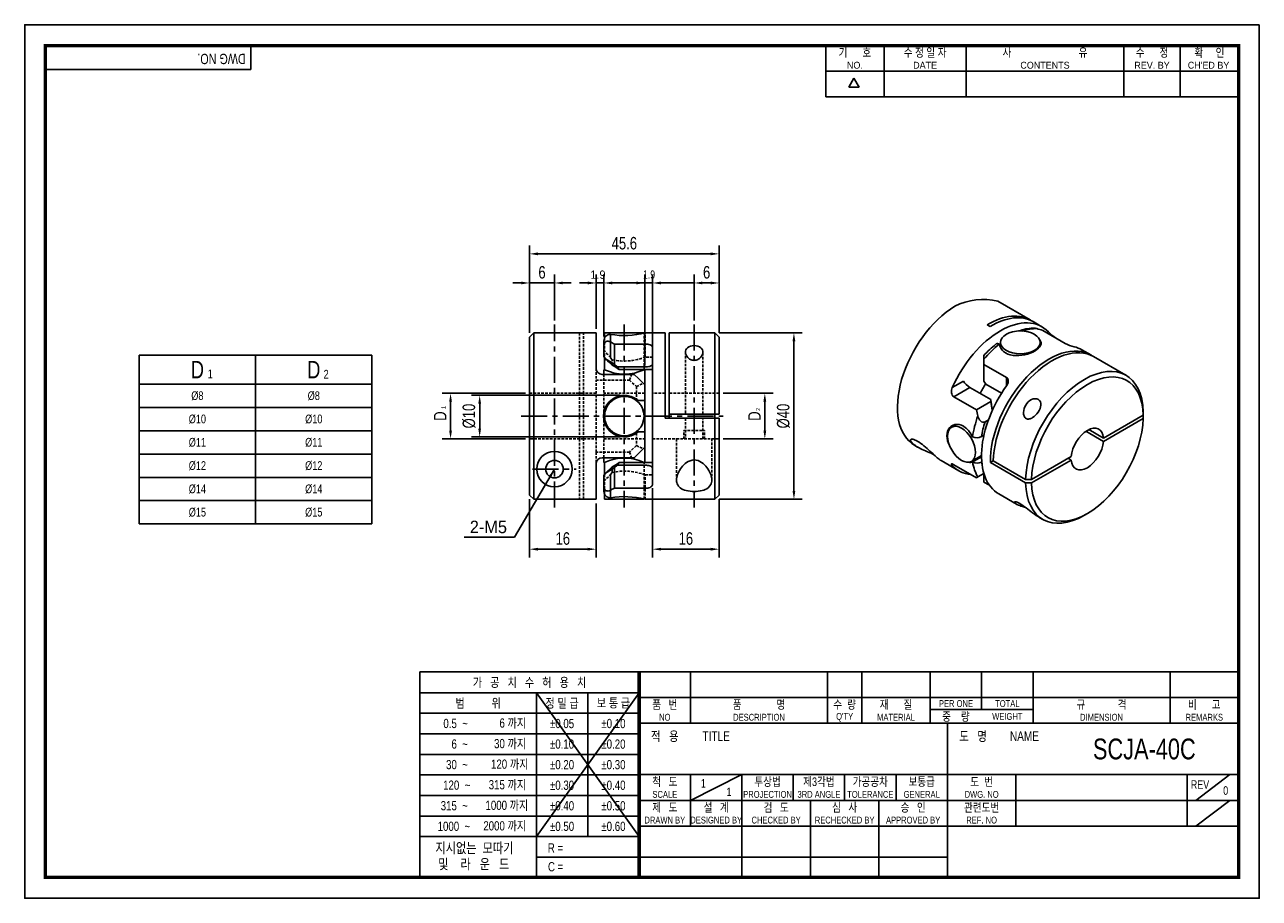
# Model space of a CAD drawing. Header units: millimetres. Extents: x 0 to 297, y 0 to 210.
import ezdxf
from ezdxf.enums import TextEntityAlignment as Align

# ---------------------------------------------------------------- set-up
doc = ezdxf.new("R2010")
doc.units = ezdxf.units.MM
doc.header["$LTSCALE"] = 5
for name, pattern in [('CENTER', [2, 1.25, -0.25, 0.25, -0.25]), ('CENTER2', [1.125, 0.75, -0.125, 0.125, -0.125]), ('DASHED', [0.75, 0.5, -0.25]), ('HIDDEN', [0.375, 0.25, -0.125]), ('HIDDEN2', [0.1875, 0.125, -0.0625]), ('PHANTOM2', [1.25, 0.625, -0.125, 0.125, -0.125, 0.125, -0.125])]:
    doc.linetypes.add(name, pattern=pattern)
doc.layers.get('0').update_dxf_attribs({"linetype": 'CONTINUOUS'})
doc.layers.get('Defpoints').update_dxf_attribs({"linetype": 'CONTINUOUS'})
for name, color, linetype in [('BM', 2, 'CONTINUOUS'), ('C', 1, 'CENTER2'), ('CT', 1, 'CENTER'), ('D', 7, 'CONTINUOUS'), ('DIM', 7, 'CONTINUOUS'), ('H', 3, 'HIDDEN'), ('HD', 4, 'DASHED'), ('P', 4, 'PHANTOM2')]:
    doc.layers.add(name, color=color, linetype=linetype)
doc.styles.get("Standard").update_dxf_attribs({"font": 'Gulim.ttf', "width": 0.8, "height": 3})
doc.dimstyles.new('LIM', dxfattribs={"dimtxt": 2, "dimasz": 2, "dimexe": 2, "dimexo": 1, "dimgap": 1, "dimtad": 1, "dimdec": 3, "dimzin": 9, "dimdsep": 46, "dimtxsty": 'Standard', "dimcen": 3, "dimclrd": 1, "dimclre": 1, "dimadec": 0, "dimazin": 0, "dimtfac": 1, "dimtdec": 3, "dimtmove": 0, "dimatfit": 3, "dimfxl": 0, "dimtolj": 1, "dimtzin": 0, "dimarcsym": 0})

# ---------------------------------------------------------------- blocks, each defined once
blk = doc.blocks.new('*D122')
at = {"layer": 'Defpoints', "color": 0}
for p in [(144.25, 120.92), (109.45, 110.92), (144.25, 110.92)]:
    blk.add_point(p, dxfattribs=at)
at = {"layer": 'DIM', "color": 1, "lineweight": -2}
for p, q in [((143.25, 120.92), (107.45, 120.92)), ((109.45, 118.92), (109.45, 112.92)), ((143.25, 110.92), (107.45, 110.92))]:
    blk.add_line(p, q, dxfattribs=at)
at = {"layer": 'DIM', "color": 1}
for points in [[(109.11, 118.92), (109.78, 118.92), (109.45, 120.92)], [(109.11, 112.92), (109.78, 112.92), (109.45, 110.92)]]:
    blk.add_solid(points, dxfattribs=at)
at = {"layer": 'DIM', "color": 0, "insert": (106.9, 115.92), "char_height": 3, "attachment_point": 5, "rotation": 90}
blk.add_mtext('\\A1;%%C10', dxfattribs=at)
blk = doc.blocks.new('*D123')
at = {"layer": 'Defpoints', "color": 0}
for p in [(167.05, 154.92), (121.45, 134.91), (167.05, 134.92)]:
    blk.add_point(p, dxfattribs=at)
at = {"layer": 'DIM', "color": 1, "lineweight": -2}
for p, q in [((121.45, 135.91), (121.45, 156.92)), ((123.45, 154.92), (165.05, 154.92)), ((167.05, 135.92), (167.05, 156.92))]:
    blk.add_line(p, q, dxfattribs=at)
at = {"layer": 'DIM', "color": 1}
for points in [[(123.45, 155.25), (123.45, 154.58), (121.45, 154.92)], [(165.05, 155.25), (165.05, 154.58), (167.05, 154.92)]]:
    blk.add_solid(points, dxfattribs=at)
at = {"layer": 'DIM', "color": 0, "insert": (144.25, 157.46), "char_height": 3, "attachment_point": 5}
blk.add_mtext('\\A1;45.6', dxfattribs=at)
blk = doc.blocks.new('*D124')
at = {"layer": 'Defpoints', "color": 0}
for p in [(121.45, 96.92), (137.45, 95.92), (137.45, 83.92)]:
    blk.add_point(p, dxfattribs=at)
at = {"layer": 'DIM', "color": 1, "lineweight": -2}
for p, q in [((121.45, 95.92), (121.45, 81.92)), ((137.45, 94.92), (137.45, 81.92)), ((123.45, 83.92), (135.45, 83.92))]:
    blk.add_line(p, q, dxfattribs=at)
at = {"layer": 'DIM', "color": 1}
for points in [[(123.45, 84.26), (123.45, 83.59), (121.45, 83.92)], [(135.45, 84.26), (135.45, 83.59), (137.45, 83.92)]]:
    blk.add_solid(points, dxfattribs=at)
at = {"layer": 'DIM', "color": 0, "insert": (129.45, 86.47), "char_height": 3, "attachment_point": 5}
blk.add_mtext('\\A1;16', dxfattribs=at)
blk = doc.blocks.new('*D125')
at = {"layer": 'Defpoints', "color": 0}
for p in [(127.45, 147.92), (127.45, 137.92), (121.45, 134.91)]:
    blk.add_point(p, dxfattribs=at)
at = {"layer": 'DIM', "color": 1, "lineweight": -2}
for p, q in [((121.45, 135.91), (121.45, 149.92)), ((127.45, 138.92), (127.45, 149.92)), ((119.45, 147.92), (117.45, 147.92)), ((121.45, 147.92), (127.45, 147.92)), ((129.45, 147.92), (131.45, 147.92))]:
    blk.add_line(p, q, dxfattribs=at)
at = {"layer": 'DIM', "color": 1}
for points in [[(119.45, 148.25), (119.45, 147.58), (121.45, 147.92)], [(129.45, 148.25), (129.45, 147.58), (127.45, 147.92)]]:
    blk.add_solid(points, dxfattribs=at)
at = {"layer": 'DIM', "color": 0, "insert": (124.45, 150.46), "char_height": 3, "attachment_point": 5}
blk.add_mtext('\\A1;6', dxfattribs=at)
blk = doc.blocks.new('*D126')
at = {"layer": 'Defpoints', "color": 0}
for p in [(121.45, 121.39), (102.45, 110.44), (121.45, 110.44)]:
    blk.add_point(p, dxfattribs=at)
at = {"layer": 'DIM', "color": 1, "lineweight": -2}
for p, q in [((120.45, 121.39), (100.45, 121.39)), ((102.45, 119.39), (102.45, 112.44)), ((120.45, 110.44), (100.45, 110.44))]:
    blk.add_line(p, q, dxfattribs=at)
at = {"layer": 'DIM', "color": 1}
for points in [[(102.11, 119.39), (102.78, 119.39), (102.45, 121.39)], [(102.11, 112.44), (102.78, 112.44), (102.45, 110.44)]]:
    blk.add_solid(points, dxfattribs=at)
at = {"layer": 'DIM', "color": 0, "insert": (99.94, 115.92), "char_height": 3, "attachment_point": 5, "rotation": 90}
blk.add_mtext('\\A1;D', dxfattribs=at)
blk = doc.blocks.new('*D127')
at = {"layer": 'Defpoints', "color": 0}
for p in [(166.05, 135.92), (166.05, 95.92), (185.05, 95.92)]:
    blk.add_point(p, dxfattribs=at)
at = {"layer": 'DIM', "color": 1, "lineweight": -2}
for p, q in [((167.05, 135.92), (187.05, 135.92)), ((185.05, 133.92), (185.05, 97.92)), ((167.05, 95.92), (187.05, 95.92))]:
    blk.add_line(p, q, dxfattribs=at)
at = {"layer": 'DIM', "color": 1}
for points in [[(184.71, 133.92), (185.38, 133.92), (185.05, 135.92)], [(184.71, 97.92), (185.38, 97.92), (185.05, 95.92)]]:
    blk.add_solid(points, dxfattribs=at)
at = {"layer": 'DIM', "color": 0, "insert": (182.51, 115.92), "char_height": 3, "attachment_point": 5, "rotation": 90}
blk.add_mtext('\\A1;%%C40', dxfattribs=at)
blk = doc.blocks.new('*D128')
at = {"layer": 'Defpoints', "color": 0}
for p in [(151.05, 99.55), (167.05, 96.92), (167.05, 83.92)]:
    blk.add_point(p, dxfattribs=at)
at = {"layer": 'DIM', "color": 1, "lineweight": -2}
for p, q in [((151.05, 98.55), (151.05, 81.92)), ((167.05, 95.92), (167.05, 81.92)), ((153.05, 83.92), (165.05, 83.92))]:
    blk.add_line(p, q, dxfattribs=at)
at = {"layer": 'DIM', "color": 1}
for points in [[(153.05, 84.26), (153.05, 83.59), (151.05, 83.92)], [(165.05, 84.26), (165.05, 83.59), (167.05, 83.92)]]:
    blk.add_solid(points, dxfattribs=at)
at = {"layer": 'DIM', "color": 0, "insert": (159.05, 86.47), "char_height": 3, "attachment_point": 5}
blk.add_mtext('\\A1;16', dxfattribs=at)
blk = doc.blocks.new('*D129')
at = {"layer": 'Defpoints', "color": 0}
for p in [(167.05, 147.92), (161.05, 137.92), (167.05, 134.92)]:
    blk.add_point(p, dxfattribs=at)
at = {"layer": 'DIM', "color": 1, "lineweight": -2}
for p, q in [((161.05, 138.92), (161.05, 149.92)), ((167.05, 135.92), (167.05, 149.92)), ((163.05, 147.92), (165.05, 147.92))]:
    blk.add_line(p, q, dxfattribs=at)
at = {"layer": 'DIM', "color": 1}
for points in [[(163.05, 148.25), (163.05, 147.58), (161.05, 147.92)], [(165.05, 148.25), (165.05, 147.58), (167.05, 147.92)]]:
    blk.add_solid(points, dxfattribs=at)
at = {"layer": 'DIM', "color": 0, "insert": (164.05, 150.46), "char_height": 3, "attachment_point": 5}
blk.add_mtext('\\A1;6', dxfattribs=at)
blk = doc.blocks.new('*D130')
at = {"layer": 'Defpoints', "color": 0}
for p in [(167.05, 121.42), (167.05, 110.42), (178.05, 110.42)]:
    blk.add_point(p, dxfattribs=at)
at = {"layer": 'DIM', "color": 1, "lineweight": -2}
for p, q in [((168.05, 121.42), (180.05, 121.42)), ((178.05, 119.42), (178.05, 112.42)), ((168.05, 110.42), (180.05, 110.42))]:
    blk.add_line(p, q, dxfattribs=at)
at = {"layer": 'DIM', "color": 1}
for points in [[(177.71, 119.42), (178.38, 119.42), (178.05, 121.42)], [(177.71, 112.42), (178.38, 112.42), (178.05, 110.42)]]:
    blk.add_solid(points, dxfattribs=at)
at = {"layer": 'DIM', "color": 0, "insert": (175.54, 115.92), "char_height": 3, "attachment_point": 5, "rotation": 90}
blk.add_mtext('\\A1;D', dxfattribs=at)

msp = doc.modelspace()

# ---------------------------------------------------------------- linework, layer by layer
for p, q in [((54.437, 199.2323), (54.437, 205)), ((192.7139, 192.6407), (192.7139, 205)), ((206.7211, 192.6407), (206.7211, 205)), ((226.4959, 192.6407), (226.4959, 205)), ((264.3976, 192.6407), (264.3976, 205)), ((277.9928, 192.6407), (277.9928, 205)), ((54.437, 199.2323), (5, 199.2323)), ((192.7139, 198.8204), (291.588, 198.8204)), ((198.2565, 194.9765), (199.4924, 197.1172)), ((200.7283, 194.9765), (199.4924, 197.1172)), ((200.7283, 194.9765), (198.2565, 194.9765)), ((192.7139, 192.6407), (291.588, 192.6407)), ((27.5406, 130.5862), (27.5406, 89.9862)), ((27.5406, 130.5862), (83.5406, 130.5862)), ((83.5406, 130.5862), (83.5406, 89.9862)), ((27.5406, 89.9862), (83.5406, 89.9862)), ((95.0758, 54.437), (95.0758, 5)), ((147.8086, 54.437), (95.0758, 54.437)), ((292, 54.437), (147.8086, 54.437)), ((147.8086, 54.437), (147.8086, 5)), ((160.1679, 54.437), (160.1679, 42.0778)), ((193.1259, 54.437), (193.1259, 42.0778)), ((201.3654, 54.437), (201.3654, 42.0778)), ((217.8444, 54.437), (217.8444, 42.0778)), ((230.2037, 54.437), (230.2037, 45.3736)), ((242.563, 54.437), (242.563, 42.0778)), ((275.521, 54.437), (275.521, 42.0778)), ((147.8086, 49.4295), (95.0758, 49.4295)), ((147.8086, 49.4295), (123.0901, 14.8235)), ((123.0901, 49.4295), (147.8086, 14.8235)), ((123.0901, 49.4295), (123.0901, 5)), ((135.4493, 49.4295), (135.4493, 14.8235)), ((147.8086, 48.2574), (292, 48.2574)), ((217.8444, 45.3736), (242.563, 45.3736)), ((147.8086, 44.4858), (95.0758, 44.4858)), ((147.8086, 42.0778), (292, 42.0778)), ((221.9642, 5), (221.9642, 42.0778)), ((147.8086, 39.5421), (95.0758, 39.5421)), ((147.8086, 34.5984), (95.0758, 34.5984)), ((147.8086, 29.7185), (292, 29.7185)), ((160.1679, 23.5389), (172.5271, 29.7185)), ((160.1679, 29.7185), (160.1679, 17.3593)), ((172.5271, 29.7185), (172.5271, 5)), ((184.8864, 29.7185), (184.8864, 23.5389)), ((197.2457, 29.7185), (197.2457, 23.5389)), ((209.6049, 29.7185), (209.6049, 23.5389)), ((238.4432, 29.7185), (238.4432, 17.3593)), ((279.6407, 29.7185), (279.6407, 17.3593)), ((281.7006, 23.5389), (289.9401, 29.7185)), ((147.8086, 29.6547), (95.0758, 29.6547)), ((147.8086, 24.711), (95.0758, 24.711)), ((147.8086, 23.5389), (221.9642, 23.5389)), ((189.0061, 23.5389), (189.0061, 5)), ((205.4852, 23.5389), (205.4852, 5)), ((221.9642, 23.5389), (292, 23.5389)), ((281.7006, 17.3593), (289.9401, 23.5389)), ((147.8086, 19.7673), (95.0758, 19.7673)), ((147.8086, 17.3593), (292, 17.3593)), ((147.8086, 14.8235), (95.0758, 14.8235)), ((147.8086, 9.8798), (123.0901, 9.8798)), ((147.8086, 9.8798), (221.9642, 9.8798))]:
    msp.add_line(p, q)
at = {"color": 4}
for p, q in [((55.5406, 130.5862), (55.5406, 89.9862)), ((27.5406, 123.5862), (83.5406, 123.5862))]:
    msp.add_line(p, q, dxfattribs=at)
at = {"color": 1}
for p, q in [((27.5406, 117.9862), (83.5406, 117.9862)), ((27.5406, 112.3862), (83.5406, 112.3862)), ((27.5406, 106.7862), (83.5406, 106.7862)), ((27.5406, 101.1862), (83.5406, 101.1862)), ((27.5406, 95.5862), (83.5406, 95.5862))]:
    msp.add_line(p, q, dxfattribs=at)
msp.add_lwpolyline([(297, 210), (0, 210), (0, 0), (297, 0)], close=True)
msp.add_lwpolyline([(292, 205, 0.8, 0.8, 0), (5, 205, 0.8, 0.8, 0), (5, 5, 0.8, 0.8, 0), (292, 5, 0.8, 0.8, 0)], format="xyseb", close=True)
at = {"const_width": 0.824}
msp.add_lwpolyline([(147.8086, 5), (147.8086, 54.437)], dxfattribs=at)
at = {"layer": 'BM', "linetype": 'Continuous'}
for p, q in [((241.8744, 139.035), (234.0962, 143.5258)), ((232.2279, 137.427), (231.5208, 137.8352)), ((244.7028, 137.402), (242.5815, 138.6268)), ((121.4469, 134.9105), (122.4469, 135.9108)), ((121.4469, 96.9237), (121.4469, 134.9105)), ((133.4469, 135.9171), (122.4469, 135.9171)), ((122.4517, 135.9108), (122.4469, 135.9171)), ((122.4469, 135.9108), (122.4469, 95.9233)), ((122.4517, 135.9108), (122.4469, 135.9108)), ((133.4469, 135.9171), (133.4469, 135.9108)), ((134.4469, 135.9108), (133.4469, 135.9108)), ((137.4469, 135.9171), (134.4469, 135.9171)), ((134.4469, 135.9108), (134.4469, 135.9171)), ((137.4469, 127.4171), (137.4469, 135.9171)), ((139.3469, 132.8286), (139.3469, 134.033)), ((139.4969, 135.9171), (148.9969, 135.9171)), ((139.4969, 135.9171), (139.4969, 134.6879)), ((140.8469, 135.5624), (140.9397, 135.5624)), ((148.9969, 135.8562), (148.9969, 135.9171)), ((154.0469, 135.9171), (149.24, 135.9171)), ((154.0469, 135.9171), (154.0469, 115.4171)), ((166.0469, 135.9171), (155.0469, 135.9171)), ((155.0469, 116.4171), (155.0469, 135.9171)), ((166.0469, 135.9171), (166.0469, 116.4171)), ((167.0469, 134.9171), (166.0469, 135.9171)), ((167.0469, 116.4171), (167.0469, 134.9171)), ((244.8852, 136.5098), (250.3299, 133.3663)), ((245.8896, 135.9299), (246.2733, 136.1514)), ((139.3469, 130.2111), (139.3469, 132.8286)), ((141.8469, 133.2376), (141.8469, 128.3135)), ((149.5469, 133.2376), (141.8469, 133.2376)), ((151.0469, 132.2802), (151.0469, 99.554)), ((234.4553, 133.2029), (234.521, 133.165)), ((234.7611, 133.6354), (234.7611, 132.3415)), ((244.2611, 132.6563), (244.2611, 133.6354)), ((256.4408, 130.6251), (254.3195, 131.8499)), ((139.3469, 130.2111), (139.6822, 129.6453)), ((139.4969, 129.958), (139.4969, 127.065)), ((141.3469, 128.1419), (139.6822, 129.6453)), ((141.8469, 128.3135), (142.486, 127.7493)), ((142.486, 127.7493), (149.5469, 127.7493)), ((143.038, 127.0945), (142.486, 127.7493)), ((230.743, 129.6023), (230.743, 130.5021)), ((230.743, 129.6023), (230.743, 128.3449)), ((236.1877, 125.2014), (230.743, 128.3449)), ((230.743, 128.3449), (230.743, 124.3244)), ((264.9261, 125.7261), (257.1479, 130.2169)), ((146.6469, 125.9171), (138.9469, 125.9171)), ((139.3469, 125.9171), (139.3469, 127.0671)), ((139.5017, 127.0671), (139.3469, 127.0671)), ((151.0469, 127.0945), (143.0379, 127.0945)), ((147.6469, 124.9171), (146.6469, 125.9171)), ((147.6469, 124.9171), (149.1469, 123.4171)), ((149.1469, 127.0671), (148.9901, 127.0671)), ((148.9969, 127.0641), (148.9969, 127.0945)), ((149.1469, 123.4255), (149.1469, 127.0671)), ((236.1877, 123.1949), (236.1877, 125.2014)), ((149.1469, 123.4171), (149.1469, 119.6671)), ((223.1324, 122.791), (225.8164, 124.3406)), ((227.3969, 122.8037), (223.516, 120.563)), ((232.3897, 119.921), (227.3969, 122.8037)), ((230.743, 124.3244), (231.1949, 123.6028)), ((231.1949, 123.6028), (234.9882, 121.4127)), ((147.5541, 119.6671), (147.6469, 119.6671)), ((149.1469, 119.6671), (147.6469, 119.6671)), ((149.1469, 112.1671), (149.1469, 119.6671)), ((209.9541, 118.8568), (209.9541, 118.0403)), ((228.9608, 117.4195), (223.516, 120.563)), ((228.9608, 117.4195), (232.4426, 119.4298)), ((232.4214, 119.6608), (232.3897, 119.921)), ((232.4426, 119.4298), (232.3897, 119.921)), ((232.5448, 118.7817), (232.4228, 119.661)), ((139.3469, 114.9395), (139.3469, 116.8751)), ((155.0469, 116.4171), (166.0469, 116.4171)), ((155.0469, 115.4171), (155.0469, 116.4171)), ((167.0469, 116.4171), (166.0469, 116.4171)), ((269.0636, 116.1597), (259.5062, 110.6417)), ((269.0636, 116.1597), (269.0638, 116.9763)), ((269.0636, 115.3432), (269.0638, 116.1598)), ((154.0469, 115.4171), (166.0469, 115.4171)), ((166.0469, 95.9171), (166.0469, 115.4171)), ((166.0469, 115.4171), (167.0469, 115.4171)), ((167.0469, 115.4171), (167.0469, 96.9171)), ((224.1146, 113.901), (222.994, 113.2541)), ((231.8367, 114.9975), (231.0177, 114.5246)), ((269.0636, 115.3432), (259.5062, 109.8252)), ((147.6469, 112.1671), (147.5541, 112.1671)), ((147.6469, 112.1671), (149.1469, 112.1671)), ((149.1469, 112.1671), (149.1469, 108.4171)), ((227.9584, 110.997), (228.024, 110.9591)), ((230.1661, 110.9711), (230.7534, 111.3102)), ((259.5062, 109.8252), (255.2796, 112.2654)), ((259.5062, 110.6417), (255.9867, 112.6736)), ((149.1469, 108.4171), (147.6469, 106.9171)), ((149.1469, 104.7671), (149.1469, 108.4171)), ((214.0962, 108.8847), (214.7987, 108.4791)), ((137.4469, 104.4171), (137.4469, 95.9171)), ((138.9469, 105.9171), (146.6469, 105.9171)), ((139.3469, 104.7671), (139.3469, 105.9171)), ((139.3469, 104.7671), (139.5038, 104.7671)), ((139.4969, 104.7701), (139.4969, 101.8762)), ((142.486, 104.0849), (141.8469, 103.5207)), ((143.038, 104.7397), (142.486, 104.0849)), ((149.5469, 104.0849), (142.486, 104.0849)), ((143.0379, 104.7397), (151.0469, 104.7397)), ((146.6469, 105.9171), (147.6469, 106.9171)), ((148.9922, 104.7671), (149.1469, 104.7671)), ((148.9969, 104.7397), (148.9969, 104.7692)), ((220.4573, 105.2122), (224.7028, 102.761)), ((223.516, 104.2331), (223.1324, 104.0116)), ((223.516, 104.2331), (228.9608, 101.0896)), ((227.744, 105.0268), (230.1775, 106.4318)), ((230.1785, 106.1551), (227.9584, 104.8733)), ((228.024, 104.8354), (227.9584, 104.8733)), ((230.1661, 104.8474), (230.238, 104.8889)), ((232.3031, 104.7339), (233.0102, 105.1422)), ((232.3031, 104.7339), (240.7884, 99.835)), ((233.0102, 105.1422), (240.7884, 100.6515)), ((251.7602, 106.1696), (242.2028, 100.6516)), ((242.2028, 99.8351), (251.7602, 105.3531)), ((251.0531, 105.7613), (251.7602, 105.3531)), ((139.6822, 102.1889), (139.3469, 101.6231)), ((139.3469, 99.0056), (139.3469, 101.6231)), ((141.3469, 103.6922), (139.6822, 102.1889)), ((141.8469, 103.5207), (141.8469, 98.5966)), ((228.9608, 101.0896), (229.286, 101.2774)), ((230.7535, 102.1247), (229.286, 101.2774)), ((230.743, 102.1186), (230.743, 100.0606)), ((139.3469, 97.8011), (139.3469, 99.0056)), ((149.5469, 98.5966), (141.8469, 98.5966)), ((232.072, 99.2933), (230.743, 100.0606)), ((242.2028, 100.6516), (240.7884, 100.6515)), ((240.7884, 99.835), (242.2028, 99.8351)), ((122.4469, 95.9233), (121.4469, 96.9237)), ((134.4469, 95.9233), (122.4469, 95.9233)), ((134.4469, 95.9171), (134.4469, 95.9233)), ((134.4469, 95.9171), (137.4469, 95.9171)), ((139.4969, 97.1446), (139.4969, 95.9171)), ((139.4969, 95.9171), (148.9969, 95.9171)), ((140.8469, 96.2718), (140.9397, 96.2718)), ((148.9969, 95.9171), (148.9969, 95.9782)), ((149.2439, 95.9171), (166.0469, 95.9171)), ((166.0469, 95.9171), (167.0469, 96.9171)), ((234.3195, 97.2088), (238.565, 94.7577)), ((254.9261, 92.0757), (255.6332, 92.4839)), ((244.2236, 91.4907), (244.9261, 91.0851))]:
    msp.add_line(p, q, dxfattribs=at)
at = {"layer": 'BM', "linetype": 'HIDDEN2'}
for p, q in [((141.8469, 133.2376), (149.5469, 133.2376)), ((141.3469, 128.1419), (139.6822, 129.6453)), ((158.5469, 112.4171), (163.5469, 112.4171))]:
    msp.add_line(p, q, dxfattribs=at)
at = {"layer": 'BM', "linetype": 'Continuous'}
for centre, radius in [((144.2469, 115.9171), 4.75), ((127.4469, 103.1671), 4.25), ((127.4469, 103.1671), 2.1)]:
    msp.add_circle(centre, radius, dxfattribs=at)
at = {"layer": 'BM', "linetype": 'HIDDEN2'}
msp.add_circle((144.2469, 115.9171), 4.75, dxfattribs=at)
at = {"layer": 'BM'}
msp.add_arc((230.5937, 128.4778), 15.4502, 76.897397, 116.32289, dxfattribs=at)
at = {"layer": 'BM', "linetype": 'Continuous'}
for centre, radius, start, end in [((243.1006, 125.4354), 11.6474, 92.746777, 110.082345), ((140.8611, 134.0483), 1.5142, 90.534352, 180.575691), ((131.8469, 115.9171), 20, 60, 63.256316), ((144.2627, 155.1925), 19.9094, 260.392077, 284.497884), ((252.9073, 142.3552), 9.0828, 223.080599, 237.378981), ((250.1613, 112.7562), 26.303, 128.888916, 137.585506), ((254.5068, 141.4318), 9.0828, 242.621019, 256.919401), ((132.7308, 115.9214), 15.384, 53.660446, 63.137018), ((134.017, 114.4197), 15.5572, 54.55986, 61.890574), ((138.9469, 127.4171), 1.5, 180, 270), ((144.2469, 137.0852), 11.0871, 244.632374, 295.367617), ((144.2469, 115.9171), 5, 48.590378, 311.409622), ((260.0222, 122.8621), 27.7924, 187.094008, 191.506367), ((139.6868, 115.9171), 26.3601, 358.913147, 1.086853), ((257.7927, 122.9156), 25.5838, 189.26626, 192.514666), ((229.0833, 113.0595), 2.3524, 243.236412, 297.404484), ((138.9469, 104.4171), 1.5, 90, 180), ((144.2469, 94.749), 11.0871, 64.632374, 115.367617), ((134.0191, 117.4109), 15.5531, 298.10898, 305.441641), ((229.0834, 106.9273), 2.3449, 243.142229, 297.498668), ((132.7308, 115.9128), 15.384, 296.862982, 306.339547), ((131.8469, 115.9171), 20, 296.743684, 300), ((140.8608, 97.7857), 1.514, 179.416408, 269.473549), ((144.2627, 76.6418), 19.9093, 75.502059, 99.607977)]:
    msp.add_arc(centre, radius, start, end, dxfattribs=at)
for centre, major_axis, ratio, start_param, end_param in [((224.0962, 126.2052), (10, 17.3205), 0.57735027, 0.81040077, 3.14159265), ((231.8744, 121.7145), (-10, -17.3205), 0.57735027, 3.10622994, 3.95199342), ((232.5815, 121.3063), (-10, -17.3205), 0.57735027, 3.14159265, 3.95199342), ((234.7028, 120.0815), (-10, -17.3205), 0.57735027, 2.96879864, 4.885183), ((237.107, 118.6935), (10, 17.3205), 0.57735027, 0.31863282, 0.5766682), ((230.743, 122.3677), (28.2843, 0), 0.57735027, 1.04719755, 1.10403099), ((237.107, 118.6935), (10, 17.3205), 0.57735027, 0.97401455, 1.2521635), ((246.4408, 113.3046), (-10, -17.3205), 0.57735027, 3.10622994, 5.52278975), ((247.1479, 112.8964), (-10, -17.3205), 0.57735027, 3.14159265, 5.47278454), ((244.3195, 114.5293), (-10, -17.3205), 0.57735027, 3.14159265, 3.31438667), ((149.5469, 128.4844), (1.5, 0), 0.4901041, 4.71238898, 6.28318531), ((254.9261, 108.4056), (-10, -17.3205), 0.57735027, 2.3811971, 5.47278454), ((255.6332, 107.9974), (-9.5, -16.4545), 0.57735027, 2.38251332, 5.47146832), ((226.877, 123.7283), (-1.1455, 1.0647), 0.27082563, 0.70231742, 2.27311374), ((236.0463, 119.3059), (-5.575, -9.6562), 0.57735027, 4.5941838, 4.82884327), ((244.3195, 114.5293), (10, 17.3205), 0.57735027, 1.39800231, 3.14159265), ((241.9153, 115.9174), (-10, -17.3205), 0.57735027, 5.0310218, 5.30917076), ((248.2793, 112.2432), (-14.1421, 24.4949), 0.57735027, 1.04719755, 1.10403099), ((244.1976, 114.5997), (24.7711, 3.4225), 0.64948345, 6.16868739, 6.2186926), ((242.976, 115.305), (-9.25, -16.0215), 0.57735027, 5.08036487, 5.29367001), ((255.6332, 107.9974), (9.5, 16.4545), 0.57735027, 2.38251332, 5.47146832), ((255.6332, 107.9974), (-2.75, -4.7631), 0.57735027, 2.44722927, 5.40675237), ((255.6332, 107.9974), (2.75, 4.7631), 0.57735027, 2.44722927, 5.40675237), ((149.5469, 103.3498), (-1.5, 0), 0.4901041, 3.14159265, 4.71238898), ((234.7028, 120.0815), (10, 17.3205), 0.57735027, 2.96879864, 3.40339204), ((241.9153, 115.9174), (-10, -17.3205), 0.57735027, 5.68640353, 5.96455248), ((242.976, 115.305), (-9.25, -16.0215), 0.57735027, 5.70190428, 5.75003161), ((254.9261, 108.4056), (10, 17.3205), 0.57735027, 2.3811971, 3.92699082)]:
    msp.add_ellipse(centre, major_axis=major_axis, ratio=ratio, start_param=start_param, end_param=end_param, dxfattribs=at)
for centre, major_axis in [((239.5111, 133.6354), (-4.75, 0)), ((225.369, 109.1405), (2.375, -4.1136))]:
    msp.add_ellipse(centre, major_axis=major_axis, ratio=0.57735027, dxfattribs=at)
for points, knots in [([(242.5423, 137.0727), (242.6283, 137.0764), (242.7148, 137.0753), (243.0315, 137.056), (243.254, 137.0139), (243.4709, 136.9508)], [0.655651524, 0.655651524, 0.655651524, 0.655651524, 0.75, 0.75, 1, 1, 1, 1]), ([(140.8469, 133.7777), (140.5402, 133.9323), (140.2024, 133.9933), (139.7382, 133.7822), (139.5952, 133.6572), (139.3946, 133.2892), (139.3469, 133.0605), (139.3469, 132.8286)], [0, 0, 0, 0, 0.5, 0.5, 0.75, 0.75, 1, 1, 1, 1]), ([(244.0717, 134.3665), (244.1136, 134.3198), (244.1526, 134.273), (244.5253, 133.7862), (244.5989, 133.3262), (244.202, 132.4336), (243.7295, 131.9888), (242.3685, 131.2022), (241.4994, 130.8688), (239.6308, 130.4568), (238.6426, 130.3863), (236.8639, 130.622), (236.0548, 130.9415), (234.9217, 131.887), (234.5806, 132.5179), (234.521, 133.165)], [0.236634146, 0.236634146, 0.236634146, 0.236634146, 0.25, 0.25, 0.375, 0.375, 0.5, 0.5, 0.625, 0.625, 0.75, 0.75, 0.875, 0.875, 1, 1, 1, 1]), ([(239.1002, 136.3754), (239.1688, 136.3995), (239.2446, 136.4101), (239.3242, 136.4061), (239.374, 136.4037), (239.4257, 136.3956), (239.4785, 136.3822)], [0.577237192, 0.577237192, 0.577237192, 0.577237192, 0.734263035, 0.734263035, 0.734263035, 0.831446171, 0.831446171, 0.831446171, 0.831446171]), ([(149.5469, 133.2376), (149.9825, 133.2376), (150.3928, 133.1237), (150.9213, 132.7654), (151.0469, 132.5295), (151.0469, 132.2802)], [0, 0, 0, 0, 0.5, 0.5, 1, 1, 1, 1]), ([(161.0469, 129.314), (160.7239, 129.314), (160.4146, 129.3996), (159.8892, 129.6659), (159.6744, 129.8404), (159.1512, 130.4126), (158.9708, 130.8411), (158.9273, 131.6544), (159.076, 132.0489), (159.7944, 132.6458), (160.4013, 132.8438), (161.6726, 132.8476), (162.2853, 132.6529), (163.0132, 132.0574), (163.1651, 131.6632), (163.1253, 130.8466), (162.941, 130.4122), (162.4248, 129.8455), (162.208, 129.6683), (161.684, 129.4013), (161.37, 129.314), (161.0469, 129.314)], [0, 0, 0, 0, 0.0625, 0.0625, 0.125, 0.125, 0.25, 0.25, 0.375, 0.375, 0.5, 0.5, 0.625, 0.625, 0.75, 0.75, 0.875, 0.875, 0.9375, 0.9375, 1, 1, 1, 1]), ([(234.4553, 133.2029), (234.3139, 133.2845), (234.1735, 133.3318), (233.9811, 133.3481), (233.9189, 133.3444), (233.8033, 133.3192), (233.7501, 133.298), (233.6827, 133.2567), (233.6648, 133.244), (233.6475, 133.2302)], [0, 0, 0, 0, 0.25, 0.25, 0.375, 0.375, 0.5, 0.5, 0.547724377, 0.547724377, 0.547724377, 0.547724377]), ([(236.1877, 125.2014), (236.2647, 125.1569), (236.3318, 125.1031), (236.4471, 124.9779), (236.4952, 124.9058), (236.605, 124.6743), (236.6348, 124.4948), (236.616, 124.122), (236.5687, 123.9295), (236.4157, 123.5504), (236.3132, 123.3691), (236.1877, 123.1949)], [0, 0, 0, 0, 0.125, 0.125, 0.25, 0.25, 0.5, 0.5, 0.75, 0.75, 1, 1, 1, 1]), ([(223.516, 120.563), (223.439, 120.6075), (223.3685, 120.6633), (223.2397, 120.7963), (223.1814, 120.8743), (223.0338, 121.1277), (222.9684, 121.3277), (222.9082, 121.7461), (222.9127, 121.9633), (222.9816, 122.391), (223.0442, 122.5953), (223.1324, 122.791)], [0, 0, 0, 0, 0.125, 0.125, 0.25, 0.25, 0.5, 0.5, 0.75, 0.75, 1, 1, 1, 1]), ([(240.89, 115.3229), (240.6616, 115.4548), (240.497, 115.6822), (240.3005, 116.2151), (240.2658, 116.513), (240.2989, 117.4265), (240.4971, 118.0381), (241.1528, 119.1163), (241.6291, 119.5919), (242.7452, 120.1372), (243.4012, 120.1819), (244.3044, 119.6685), (244.5142, 119.1304), (244.4214, 117.9963), (244.1572, 117.3978), (243.439, 116.349), (242.9785, 115.8789), (242.2142, 115.3964), (241.9418, 115.2714), (241.3957, 115.166), (241.1184, 115.191), (240.89, 115.3229)], [0, 0, 0, 0, 0.0625, 0.0625, 0.125, 0.125, 0.25, 0.25, 0.375, 0.375, 0.5, 0.5, 0.625, 0.625, 0.75, 0.75, 0.875, 0.875, 0.9375, 0.9375, 1, 1, 1, 1]), ([(229.286, 115.9743), (229.3398, 115.7549), (229.4145, 115.5415), (229.6193, 115.1307), (229.7484, 114.9361), (230.0668, 114.6145), (230.2563, 114.4904), (230.6584, 114.395), (230.8538, 114.43), (231.0177, 114.5246)], [0, 0, 0, 0, 0.25, 0.25, 0.5, 0.5, 0.75, 0.75, 1, 1, 1, 1]), ([(227.9584, 110.997), (227.5397, 111.8493), (226.9781, 112.6093), (225.6896, 113.6454), (224.9576, 113.921), (223.6001, 113.911), (222.9765, 113.637), (222.0825, 112.6535), (221.8334, 111.9621), (221.8336, 110.4002), (222.0904, 109.5273), (222.5326, 108.7104), (222.5329, 108.71), (222.5331, 108.7096)], [0, 0, 0, 0, 0.125, 0.125, 0.25, 0.25, 0.375, 0.375, 0.5, 0.5, 0.625, 0.625, 0.625058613, 0.625058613, 0.625058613, 0.625058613]), ([(214.8304, 109.8329), (214.3602, 110.1044), (213.95, 110.2707), (213.3407, 110.3899), (213.1434, 110.3438), (212.9364, 109.9841), (213.3198, 109.4853), (214.6693, 108.5049), (215.6254, 108.0099), (217.2884, 107.2813), (217.8823, 107.0395), (218.5319, 106.7652), (218.5754, 106.7467), (218.6189, 106.7282)], [0, 0, 0, 0, 0.0625, 0.0625, 0.125, 0.125, 0.25, 0.25, 0.375, 0.375, 0.4375, 0.4375, 0.441970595, 0.441970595, 0.441970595, 0.441970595]), ([(220.4755, 105.2035), (220.3279, 105.288), (220.1573, 105.4028), (219.6963, 105.7563), (219.3791, 106.0295), (218.6489, 106.6951), (218.2316, 107.0916), (217.3254, 107.9289), (216.8241, 108.3792), (215.8159, 109.1929), (215.3005, 109.5615), (214.8304, 109.8329)], [0.705997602, 0.705997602, 0.705997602, 0.705997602, 0.75, 0.75, 0.8125, 0.8125, 0.875, 0.875, 0.9375, 0.9375, 1, 1, 1, 1]), ([(161.0469, 97.8132), (161.7118, 97.8132), (162.3648, 97.886), (163.5111, 98.1707), (164.0035, 98.3841), (165.1265, 99.2143), (165.3729, 100.0029), (165.1804, 101.7189), (164.7707, 102.6614), (163.7497, 103.9921), (163.3396, 104.422), (162.325, 105.1219), (161.6916, 105.3846), (160.3771, 105.3783), (159.7441, 105.1087), (158.7402, 104.4083), (158.3307, 103.9766), (157.3225, 102.6564), (156.908, 101.7036), (156.7694, 100.4171), (156.8071, 100.0062), (157.0963, 99.2628), (157.3522, 98.9285), (158.0905, 98.3853), (158.5846, 98.1703), (159.7265, 97.8866), (160.382, 97.8132), (161.0469, 97.8132)], [0, 0, 0, 0, 0.0625, 0.0625, 0.125, 0.125, 0.25, 0.25, 0.375, 0.375, 0.4375, 0.4375, 0.5, 0.5, 0.5625, 0.5625, 0.625, 0.625, 0.75, 0.75, 0.8125, 0.8125, 0.875, 0.875, 0.9375, 0.9375, 1, 1, 1, 1]), ([(223.1324, 104.0116), (222.9558, 104.1998), (222.878, 104.3479), (222.9981, 104.4615), (223.207, 104.4115), (223.516, 104.2331)], [0, 0, 0, 0, 0.5, 0.5, 1, 1, 1, 1]), ([(139.3469, 99.0056), (139.3469, 98.7737), (139.3947, 98.5449), (139.5946, 98.1778), (139.7383, 98.052), (140.2021, 97.841), (140.5401, 97.9019), (140.8469, 98.0565)], [0, 0, 0, 0, 0.25, 0.25, 0.5, 0.5, 1, 1, 1, 1]), ([(151.0469, 99.554), (151.0469, 99.3043), (150.9228, 99.0701), (150.3932, 98.7104), (149.984, 98.5966), (149.5469, 98.5966)], [0, 0, 0, 0, 0.5, 0.5, 1, 1, 1, 1]), ([(244.2311, 91.4877), (243.6737, 91.8104), (243.0659, 92.2207), (241.9414, 93.0479), (241.435, 93.4414), (240.3854, 94.2353), (239.8242, 94.6429), (238.8974, 95.176), (238.5664, 95.2816), (238.1895, 95.3118), (238.1178, 95.2523), (238.1407, 95.0107), (238.4719, 94.7625), (239.4167, 94.3706), (239.8119, 94.2326), (240.4427, 94.0319), (240.6121, 93.9794), (240.7892, 93.9252)], [0.293331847, 0.293331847, 0.293331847, 0.293331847, 0.375, 0.375, 0.4375, 0.4375, 0.5, 0.5, 0.5625, 0.5625, 0.625, 0.625, 0.75, 0.75, 0.8125, 0.8125, 0.833747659, 0.833747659, 0.833747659, 0.833747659])]:
    msp.add_open_spline(points, degree=3, knots=knots, dxfattribs=at)
msp.add_open_spline([(227.0013, 104.8292), (227.3682, 104.7502), (227.6919, 104.7631), (227.9584, 104.8733)], degree=3, dxfattribs=at)
at = {"layer": 'C'}
msp.add_line((147.8086, 49.4295), (147.8086, 49.3961), dxfattribs=at)
at = {"layer": 'CT'}
for p, q in [((127.4469, 93.9233), (127.4469, 137.9171)), ((144.2469, 137.9171), (144.2469, 93.9171)), ((161.0469, 137.9171), (161.0469, 93.9171)), ((119.4469, 115.9171), (168.0469, 115.9171)), ((122.1969, 103.1671), (132.6969, 103.1671))]:
    msp.add_line(p, q, dxfattribs=at)
at = {"layer": 'DIM', "color": 1}
for p, q in [((137.4469, 136.9171), (137.4469, 149.9171)), ((139.3469, 135.033), (139.3469, 149.9171)), ((149.1469, 128.0671), (149.1469, 149.9171)), ((151.0469, 128.0945), (151.0469, 149.9171)), ((135.4469, 147.9171), (133.4469, 147.9171)), ((137.4469, 147.9171), (139.3469, 147.9171)), ((141.3469, 147.9171), (149.1565, 147.9171)), ((147.1469, 147.9171), (145.1469, 147.9171)), ((149.1469, 147.9171), (151.0469, 147.9171)), ((153.0469, 147.9171), (160.8565, 147.9171))]:
    msp.add_line(p, q, dxfattribs=at)
for points in [[(135.4469, 148.2504), (135.4469, 147.5838), (137.4469, 147.9171)], [(141.3469, 148.2504), (141.3469, 147.5838), (139.3469, 147.9171)], [(147.1469, 148.2504), (147.1469, 147.5838), (149.1469, 147.9171)], [(153.0469, 148.2504), (153.0469, 147.5838), (151.0469, 147.9171)]]:
    msp.add_solid(points, dxfattribs=at)
at = {"layer": 'H'}
msp.add_line((147.8086, 49.3128), (147.8086, 49.2711), dxfattribs=at)
at = {"layer": 'HD', "linetype": 'HIDDEN2'}
for p, q in [((133.4469, 135.9108), (133.4469, 121.4171)), ((134.4469, 121.3943), (134.4469, 135.9108)), ((139.4969, 134.6879), (139.4969, 129.958)), ((140.9397, 135.5624), (140.9397, 129.9748)), ((140.9397, 129.9748), (140.9397, 135.5624)), ((148.9969, 127.0945), (148.9969, 135.8562)), ((149.2469, 130.0571), (149.2469, 135.9171)), ((158.9469, 131.3236), (158.9469, 116.4171)), ((163.1469, 116.4171), (163.1469, 131.3251)), ((141.3469, 129.46), (140.9397, 129.9748)), ((141.3469, 128.1419), (141.3469, 129.46)), ((151.0469, 130.0592), (149.2412, 130.0592)), ((137.4469, 127.4171), (137.4469, 124.5811)), ((139.3469, 116.8751), (139.3469, 125.9171)), ((145.4559, 124.5812), (146.0079, 125.9171)), ((137.4469, 124.5811), (145.456, 124.5811)), ((137.4469, 107.253), (137.4469, 124.5811)), ((145.4559, 124.5811), (147.1469, 123.0272)), ((147.1469, 123.0272), (148.8116, 123.7524)), ((147.1469, 123.0272), (148.8116, 123.7524)), ((147.1469, 123.0272), (147.1469, 119.9902)), ((121.4469, 121.3943), (134.4469, 121.3943)), ((133.4469, 121.3943), (133.4469, 121.4171)), ((133.4469, 110.4399), (133.4469, 121.3943)), ((137.4469, 121.4171), (134.4469, 121.4171)), ((134.4469, 121.3943), (134.4469, 110.4399)), ((149.1469, 121.4171), (139.3469, 121.4171)), ((154.0469, 121.4171), (151.0469, 121.4171)), ((167.0469, 121.4171), (155.0469, 121.4171)), ((139.3469, 105.9171), (139.3469, 114.9395)), ((158.9469, 115.4171), (158.9469, 110.4171)), ((163.1469, 110.4171), (163.1469, 115.4171)), ((134.4469, 110.4399), (121.4469, 110.4399)), ((133.4469, 110.4399), (133.4469, 95.9233)), ((134.4469, 95.9233), (134.4469, 110.4399)), ((134.4469, 110.4171), (137.4469, 110.4171)), ((139.3469, 110.4171), (149.1469, 110.4171)), ((147.1469, 111.844), (147.1469, 108.807)), ((151.0469, 110.4171), (156.7969, 110.4171)), ((156.7969, 110.4171), (156.7969, 100.5126)), ((156.7969, 110.4171), (165.2969, 110.4171)), ((158.5469, 110.4171), (158.5469, 112.4171)), ((163.5469, 110.4171), (163.5469, 112.4171)), ((165.2969, 100.5126), (165.2969, 110.4171)), ((165.2969, 110.4171), (167.0469, 110.4171)), ((145.456, 107.253), (137.4469, 107.253)), ((137.4469, 107.253), (137.4469, 104.4171)), ((145.4559, 107.253), (146.0079, 105.9171)), ((145.4559, 107.253), (146.0079, 105.9171)), ((147.1469, 108.807), (145.456, 107.2531)), ((147.1469, 108.807), (148.8116, 108.0818)), ((147.1469, 108.807), (148.8116, 108.0818)), ((148.9969, 95.9782), (148.9969, 104.7397)), ((139.3469, 100.2166), (140.9397, 101.8593)), ((139.4969, 101.8762), (139.4969, 97.1446)), ((140.9397, 101.8593), (141.3469, 102.3742)), ((141.3469, 102.3742), (140.9397, 101.8593)), ((140.9397, 101.8593), (140.9397, 96.2718)), ((140.9397, 96.2718), (140.9397, 101.8593)), ((141.3469, 102.3742), (141.3469, 103.6922)), ((149.2417, 101.775), (151.0469, 101.775)), ((149.2469, 95.9171), (149.2469, 101.7769))]:
    msp.add_line(p, q, dxfattribs=at)
for centre, radius, start, end in [((-355.1246, -349.4126), 689.8494, 44.0205382, 44.2105831), ((-355.1246, -349.4126), 689.8494, 44.0205382, 44.2105831), ((144.2798, 143.1691), 14.0193, 257.924531, 290.750988), ((144.2798, 88.665), 14.0194, 69.249042, 102.075428)]:
    msp.add_arc(centre, radius, start, end, dxfattribs=at)
at = {"layer": 'P'}
msp.add_line((147.8086, 49.221), (147.8086, 49.1627), dxfattribs=at)

# ---------------------------------------------------------------- texts
for s, insert, char_height, width, attachment_point in [('D', (41.5406, 127.0862), 4.2, 28, 5), ('D', (69.5406, 127.0862), 4.2, 28, 5), ('1', (44.0365, 127.111), 2.1, 6.3, 1), ('2', (71.9068, 127.0306), 2.1, 3.36, 1), ('%%c8', (41.5406, 120.7862), 2.1, 28, 5), ('%%c8', (69.5406, 120.7862), 2.1, 28, 5), ('%%c10', (41.5406, 115.1862), 2.1, 28, 5), ('%%c10', (69.5406, 115.1862), 2.1, 28, 5), ('%%c11', (41.5406, 109.5862), 2.1, 28, 5), ('%%c11', (69.5406, 109.5862), 2.1, 28, 5), ('%%c12', (41.5406, 103.9862), 2.1, 28, 5), ('%%c12', (69.5406, 103.9862), 2.1, 28, 5), ('%%c14', (41.5406, 98.3862), 2.1, 28, 5), ('%%c14', (69.5406, 98.3862), 2.1, 28, 5), ('%%c15', (41.5406, 92.7862), 2.1, 28, 5), ('%%c15', (69.5406, 92.7862), 2.1, 28, 5)]:
    msp.add_mtext(s, dxfattribs=dict(insert=insert, char_height=char_height, width=width, attachment_point=attachment_point))
at = {"layer": 'D', "width": 0.8}
for s, height, p in [('확     인', 2.05988, (284.9964, 203.3521)), ('기      호', 2.05988, (199.7175, 203.3521)), ('수 정 일 자', 2.05988, (216.6085, 203.3521)), ('사                           유', 2.059877, (245.4468, 203.3521)), ('수      정', 2.05988, (271.1952, 203.3521)), ('가   공   치   수   허   용   치', 2.224667, (121.4422, 51.9333)), ('범          위', 2.224667, (109.0829, 46.9576)), ('정 밀 급', 2.22467, (129.2697, 46.9576)), ('보 통 급', 2.22467, (141.629, 46.9576)), ('품   번', 2.05988, (153.9882, 46.6095)), ('품              명', 2.059877, (176.6469, 46.6095)), ('수  량', 2.05988, (197.2457, 46.6095)), ('재      질', 2.05988, (209.6049, 46.6095)), ('PER ONE', 1.6479, (224.0241, 46.8155)), ('TOTAL', 1.6479, (236.3833, 46.8155)), ('규             격', 2.059877, (259.042, 46.6095)), ('비      고', 2.05988, (283.7605, 46.6095)), ('NO', 1.6479, (153.9882, 43.5197)), ('DESCRIPTION', 1.647902, (176.6469, 43.5197)), ("Q'TY", 1.6479, (197.2457, 43.5197)), ('MATERIAL', 1.6479, (209.6049, 43.5197)), ('중    량', 2.05988, (224.0241, 43.7257)), ('WEIGHT', 1.6479, (236.3833, 43.7257)), ('DIMENSION', 1.6479, (259.042, 43.5197)), ('REMARKS', 1.6479, (283.7605, 43.5197)), ('%%p0.05', 2.22467, (129.2697, 42.0139)), ('%%p0.10', 2.22467, (141.629, 42.0139)), ('%%p0.10', 2.22467, (129.2697, 37.0702)), ('%%p0.20', 2.22467, (141.629, 37.0702)), ('적   용', 2.30706, (153.9882, 38.988)), ('TITLE', 2.30706, (166.3475, 38.988)), ('도   명', 2.30706, (228.1438, 38.988)), ('NAME', 2.30706, (240.5031, 38.988)), ('SCJA-40C', 5, (269.3414, 35.8982)), ('%%p0.20', 2.22467, (129.2697, 32.1265)), ('%%p0.30', 2.22467, (141.629, 32.1265)), ('%%p0.30', 2.22467, (129.2697, 27.1828)), ('%%p0.40', 2.22467, (141.629, 27.1828)), ('척   도', 2.05988, (153.9882, 28.0706)), ('1', 2.0599, (163.2577, 27.6586)), ('1', 2.0599, (169.4373, 25.5988)), ('투상법', 2.05988, (178.7068, 28.0706)), ('제3각법', 2.05988, (191.066, 28.0706)), ('가공공차', 2.05988, (203.4253, 28.0706)), ('보통급', 2.05988, (215.7845, 28.0706)), ('도  번', 2.05988, (230.2037, 28.0706)), ('REV', 2.05988, (282.7306, 27.3497)), ('0', 2.0599, (288.9102, 25.9078)), ('%%p0.40', 2.22467, (129.2697, 22.2391)), ('%%p0.50', 2.22467, (141.629, 22.2391)), ('SCALE', 1.6479, (153.9882, 24.9808)), ('PROJECTION', 1.6479, (178.7068, 24.9808)), ('3RD ANGLE', 1.6479, (191.066, 24.9808)), ('TOLERANCE', 1.6479, (203.4253, 24.9808)), ('GENERAL', 1.6479, (215.7845, 24.9808)), ('DWG. NO', 1.6479, (230.2037, 24.9808)), ('제   도', 2.05988, (153.9882, 21.891)), ('설   계', 2.05988, (166.3475, 21.891)), ('검   도', 2.05988, (180.7666, 21.891)), ('심   사', 2.05988, (197.2457, 21.891)), ('승   인', 2.05988, (213.7247, 21.891)), ('관련도번', 2.05988, (230.2037, 21.891)), ('%%p0.50', 2.22467, (129.2697, 17.2954)), ('%%p0.60', 2.22467, (141.629, 17.2954)), ('REF. NO', 1.6479, (230.2037, 18.8012))]:
    msp.add_text(s, height=height, dxfattribs=at).set_placement(p, align=Align.MIDDLE)
msp.add_text('DWG NO.', height=2.47185, rotation=180, dxfattribs=at).set_placement((53.1681, 203.0007))
at = {"layer": 'D'}
for s, p in [('NO.', (199.7175, 200.2623)), ('DATE', (216.6085, 200.2623)), ('CONTENTS', (245.4468, 200.2623)), ('REV. BY', (271.1952, 200.2623)), ("CH'ED BY", (284.7904, 200.2623))]:
    msp.add_text(s, height=1.6479, dxfattribs=at).set_placement(p, align=Align.MIDDLE)
at = {"layer": 'D', "width": 0.8}
for s, height, p in [('DRAWN BY', 1.6479, (153.9882, 17.9772)), ('DESIGNED BY', 1.647902, (166.3475, 17.9772)), ('CHECKED BY', 1.6479, (180.7666, 17.9772)), ('RECHECKED BY', 1.647902, (197.2457, 17.9772)), ('APPROVED BY', 1.647902, (213.7247, 17.9772))]:
    msp.add_text(s, height=height, dxfattribs=at).set_placement(p, align=Align.CENTER)
at = {"layer": 'D', "linetype": 'ByBlock', "width": 0.8}
for s, height, p in [('지시없는  모따기', 2.47185, (98.783, 10.8675)), ('및    라   운   드', 2.471852, (99.4623, 6.9968))]:
    msp.add_text(s, height=height, dxfattribs=at).set_placement(p)
at = {"layer": 'D', "width": 0.8}
for s, p in [('R = ', (125.8389, 10.9999)), ('C = ', (125.878, 6.4776))]:
    msp.add_text(s, height=2.22467, dxfattribs=at).set_placement(p)
at = {"layer": 'D', "char_height": 2.22467, "attachment_point": 6}
for s, insert, width in [('0.5  ~', (106.6111, 42.0139), 8.231062), ('6 까지', (120.6182, 42.0139), 9.803532), ('30 까지', (120.6182, 37.0702), 9.803491), ('6  ~', (106.6111, 37.0702), 8.231022), ('30  ~', (106.6111, 32.1265), 8.231022), ('120 까지', (121.1758, 32.1265), 12.652424), ('120  ~', (107.1976, 27.1828), 8.937991), ('315 까지', (120.6182, 27.1828), 12.097781), ('1000 까지', (121.1426, 22.2391), 13.382285), ('315  ~', (106.6111, 22.2391), 9.885083), ('1000  ~', (107.1704, 17.2954), 14.528725), ('2000 까지', (120.6182, 17.2954), 12.974319)]:
    msp.add_mtext(s, dxfattribs=dict(at, insert=insert, width=width))
at = {"layer": 'DIM'}
for s, height, p in [('1.9', 2, (136.0877, 148.9171)), ('2-M5', 3, (107.0766, 87.7761))]:
    msp.add_text(s, height=height, dxfattribs=at).set_placement(p)
at = {"layer": 'DIM', "insert": (150.1952, 149.9171), "char_height": 2, "attachment_point": 5}
msp.add_mtext('\\A1;1.9', dxfattribs=at)
at = {"layer": 'DIM', "char_height": 1, "attachment_point": 1, "rotation": 90}
for s, insert, width in [('1', (100.2438, 117.6431), 8.7), ('2', (175.92, 117.1716), 6.7)]:
    msp.add_mtext(s, dxfattribs=dict(at, insert=insert, width=width))

# ---------------------------------------------------------------- dimensions: what is measured, and where the dimension line sits
at = {"layer": 'DIM'}
for base, p1, p2, picture, middle in [((167.0469, 154.9171), (121.4469, 134.9105), (167.0469, 134.9171), '*D123', (144.2469, 157.457)), ((127.4469, 147.9171), (121.4469, 134.9105), (127.4469, 137.9171), '*D125', (124.4469, 150.455)), ((167.0469, 147.9171), (161.0469, 137.9171), (167.0469, 134.9171), '*D129', (164.0469, 150.455)), ((167.0469, 83.9233), (151.0469, 99.554), (167.0469, 96.9171), '*D128', (159.0469, 86.4653)), ((137.4469, 83.9233), (121.4469, 96.9237), (137.4469, 95.9171), '*D124', (129.4469, 86.4653))]:
    dim = msp.add_linear_dim(base=base, p1=p1, p2=p2, dimstyle='LIM', dxfattribs=at)
    dim.commit()
    dim.dimension.update_dxf_attribs({"geometry": picture, "text_midpoint": middle})
for base, p1, p2, text, picture, middle in [((185.0469, 95.9171), (166.0469, 135.9171), (166.0469, 95.9171), '%%C<>', '*D127', (182.507, 115.9171)), ((102.4469, 110.4399), (121.4469, 121.3943), (121.4469, 110.4399), 'D', '*D126', (99.9449, 115.9171)), ((109.4469, 110.9171), (144.2469, 120.9171), (144.2469, 110.9171), '%%C<>', '*D122', (106.905, 115.9171)), ((178.0469, 110.4171), (167.0469, 121.4171), (167.0469, 110.4171), 'D', '*D130', (175.5449, 115.9171))]:
    dim = msp.add_linear_dim(base=base, p1=p1, p2=p2, angle=90, text=text, dimstyle='LIM', dxfattribs=at)
    dim.commit()
    dim.dimension.update_dxf_attribs({"geometry": picture, "text_midpoint": middle})

# ---------------------------------------------------------------- leaders
msp.add_leader([(127.4469, 103.1671), (117.8445, 86.8182), (105.6831, 86.8182)], dimstyle='LIM', override={"dimgap": 1, "dimtad": 0}, dxfattribs=at)

doc.saveas('drawing.dxf')
